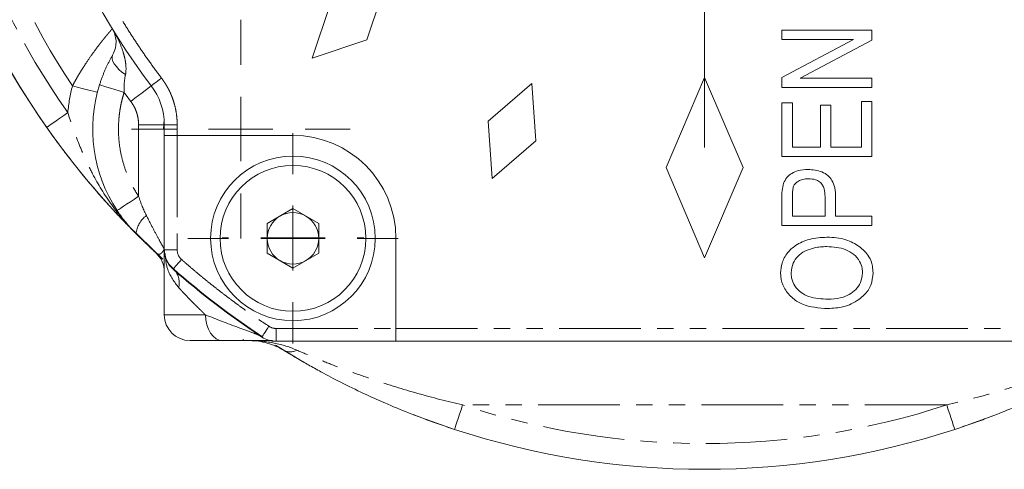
# Model space of a CAD drawing. Header units: millimetres. Extents: x 35 to 726, y 59 to 831.
# Tile 2 of 18: x 130 to 207, y 59 to 94. Entities that reach past the tile are written whole.
import ezdxf

# ---------------------------------------------------------------- set-up
doc = ezdxf.new("R2010")
doc.units = ezdxf.units.MM
doc.linetypes.add('PHANTOM', pattern=[12.7, 6.35, -1.27, 1.27, -1.27, 1.27, -1.27])

# ---------------------------------------------------------------- blocks, each defined once
blk = doc.blocks.new('SW_CENTERMARKSYMBOL_4')
at = {"color": 0, "linetype": 'Continuous', "lineweight": 0}
for p, q in [((0, 5), (0, 37.5)), ((0, 0), (0, 2.5)), ((-5, 0), (-37.5, 0)), ((0, 0), (-2.5, 0)), ((0, 0), (0, -2.5)), ((0, 0), (2.5, 0)), ((5, 0), (37.5, 0)), ((0, -5), (0, -37.5))]:
    blk.add_line(p, q, dxfattribs=at)
blk = doc.blocks.new('SW_CENTERMARKSYMBOL_6')
at = {"color": 0, "linetype": 'Continuous', "lineweight": 0}
for p, q in [((0, 5), (0, 30)), ((0, 0), (0, 2.5)), ((-5, 0), (-30, 0)), ((0, 0), (-2.5, 0)), ((0, 0), (0, -2.5)), ((0, 0), (2.5, 0)), ((5, 0), (30, 0)), ((0, -5), (0, -30))]:
    blk.add_line(p, q, dxfattribs=at)
blk = doc.blocks.new('SW_CENTERMARKSYMBOL_8')
at = {"color": 0, "linetype": 'Continuous', "lineweight": 0}
for p, q in [((0, 5), (0, 8.17)), ((0, 0), (0, 2.5)), ((-5, 0), (-8.17, 0)), ((0, 0), (-2.5, 0)), ((0, 0), (0, -2.5)), ((0, 0), (2.5, 0)), ((5, 0), (8.17, 0)), ((0, -5), (0, -8.17))]:
    blk.add_line(p, q, dxfattribs=at)
blk = doc.blocks.new('SW_CENTERMARKSYMBOL_15')
at = {"color": 0, "linetype": 'Continuous', "lineweight": 0}
for p, q in [((0, 5), (0, 5.5)), ((0, 0), (0, 2.5)), ((-5, 0), (-5.5, 0)), ((0, 0), (-2.5, 0)), ((0, 0), (0, -2.5)), ((0, 0), (2.5, 0)), ((5, 0), (5.5, 0)), ((0, -5), (0, -5.5))]:
    blk.add_line(p, q, dxfattribs=at)
blk = doc.blocks.new('SW_CENTERMARKSYMBOL_16')
at = {"color": 0, "linetype": 'Continuous', "lineweight": 0}
for p, q in [((0, 5), (0, 8.5)), ((0, 0), (0, 2.5)), ((-5, 0), (-8.5, 0)), ((0, 0), (-2.5, 0)), ((0, 0), (0, -2.5)), ((0, 0), (2.5, 0)), ((5, 0), (8.5, 0)), ((0, -5), (0, -8.5))]:
    blk.add_line(p, q, dxfattribs=at)

msp = doc.modelspace()

# ---------------------------------------------------------------- linework, layer by layer
at = {"color": 7, "linetype": 'Continuous', "lineweight": 15}
for p, q in [((156.988, 92.23), (158.402, 96.472)), ((154.16, 95.058), (152.746, 90.815)), ((189.242, 92.266), (189.242, 92.993)), ((189.242, 92.993), (196.242, 92.993)), ((196.242, 92.993), (196.242, 92.215)), ((152.746, 90.815), (156.988, 92.23)), ((189.242, 89.313), (194.821, 92.266)), ((194.821, 92.266), (189.242, 92.266)), ((196.242, 92.215), (190.669, 89.266)), ((169.799, 88.857), (166.42, 85.927)), ((170.116, 84.396), (169.799, 88.857)), ((183.242, 89.312), (180.242, 82.312)), ((186.242, 82.312), (183.242, 89.312)), ((189.242, 88.539), (189.242, 89.313)), ((190.669, 89.266), (196.242, 89.266)), ((196.242, 89.266), (196.242, 88.539)), ((196.242, 88.539), (189.242, 88.539)), ((189.242, 83.175), (189.242, 87.357)), ((189.242, 87.357), (190.06, 87.357)), ((190.06, 87.357), (190.06, 83.903)), ((195.424, 83.903), (195.424, 87.448)), ((195.424, 87.448), (196.242, 87.448)), ((196.242, 87.448), (196.242, 83.175)), ((192.242, 83.903), (192.242, 87.175)), ((192.242, 87.175), (193.06, 87.175)), ((193.06, 87.175), (193.06, 83.903)), ((141.179, 85.303), (141.226, 86.047)), ((166.42, 85.927), (166.737, 81.466)), ((141.242, 85.647), (141.242, 84.812)), ((141.242, 84.812), (141.242, 75.922)), ((142.242, 84.812), (141.242, 84.812)), ((151.242, 84.812), (142.242, 84.812)), ((166.737, 81.466), (170.116, 84.396)), ((190.06, 83.903), (192.242, 83.903)), ((193.06, 83.903), (195.424, 83.903)), ((196.242, 83.175), (189.242, 83.175)), ((180.242, 82.312), (183.242, 75.312)), ((183.242, 75.312), (186.242, 82.312)), ((189.242, 77.812), (189.242, 79.968)), ((190.06, 78.539), (190.06, 80.047)), ((192.605, 80.062), (192.605, 78.539)), ((193.424, 80.016), (193.424, 78.539)), ((151.242, 79.121), (149.242, 77.966)), ((153.242, 77.966), (151.242, 79.121)), ((192.605, 78.539), (190.06, 78.539)), ((193.424, 78.539), (196.242, 78.539)), ((196.242, 78.539), (196.242, 77.812)), ((138.398, 77.831), (141.125, 75.187)), ((149.242, 77.966), (149.242, 75.657)), ((153.242, 75.657), (153.242, 77.966)), ((196.242, 77.812), (189.242, 77.812)), ((159.242, 69.812), (159.242, 76.812)), ((141.242, 75.922), (141.242, 70.865)), ((149.242, 75.657), (151.242, 74.502)), ((151.242, 74.502), (153.242, 75.657)), ((159.242, 68.812), (159.242, 69.812)), ((147.342, 68.942), (147.418, 68.865)), ((149.892, 68.506), (151.995, 67.237)), ((149.925, 68.812), (159.242, 68.812)), ((159.242, 68.812), (207.242, 68.812))]:
    msp.add_line(p, q, dxfattribs=at)
at = {"color": 8, "linetype": 'PHANTOM', "lineweight": 0}
for p, q in [((139.242, 80.083), (139.242, 85.647)), ((139.242, 85.647), (141.242, 85.647)), ((142.242, 85.647), (141.242, 85.647)), ((142.242, 85.647), (142.242, 84.812)), ((142.242, 84.812), (142.242, 75.922)), ((141.242, 75.922), (142.242, 75.922)), ((141.242, 70.865), (144.443, 70.865)), ((149.925, 69.812), (159.242, 69.812)), ((149.925, 69.812), (149.925, 68.812)), ((159.242, 69.812), (207.242, 69.812)), ((202.057, 63.865), (164.427, 63.865))]:
    msp.add_line(p, q, dxfattribs=at)
at = {"color": 8, "linetype": 'PHANTOM', "lineweight": 0, "flags": 128}
for points in [[(138.221, 89.539), (137.953, 89.738), (137.715, 89.948), (137.514, 90.16), (137.355, 90.37), (137.244, 90.57), (137.184, 90.754), (137.177, 90.918), (137.222, 91.056)], [(141.022, 89.274), (140.866, 89.156), (140.717, 89.042), (140.579, 88.938), (140.458, 88.846), (140.359, 88.771), (140.286, 88.715), (140.24, 88.681), (140.225, 88.669)], [(134.103, 88.657), (134.481, 88.56), (134.844, 88.467), (135.179, 88.381), (135.473, 88.305), (135.714, 88.244), (135.893, 88.198), (136.003, 88.169), (136.04, 88.16)], [(136.208, 88.75), (136.245, 88.738), (136.353, 88.704), (136.53, 88.649), (136.767, 88.574), (137.056, 88.483), (137.386, 88.38), (137.744, 88.267), (138.116, 88.15)], [(138.632, 87.46), (138.943, 87.696), (139.241, 87.923), (139.517, 88.132), (139.758, 88.315), (139.956, 88.465), (140.104, 88.577), (140.194, 88.646), (140.225, 88.669)], [(132.104, 85.432), (132.135, 85.455), (132.228, 85.52), (132.38, 85.626), (132.583, 85.769), (132.831, 85.943), (133.114, 86.142), (133.421, 86.358), (133.74, 86.582)], [(139.242, 80.083), (138.916, 79.868), (138.602, 79.662), (138.313, 79.472), (138.06, 79.306), (137.852, 79.169), (137.698, 79.068), (137.603, 79.005), (137.571, 78.984)], [(142.581, 75.171), (142.452, 75.025), (142.328, 74.884), (142.213, 74.755), (142.113, 74.641), (142.031, 74.548), (141.97, 74.478), (141.932, 74.436), (141.92, 74.421)], [(145.769, 68.865), (145.51, 68.903), (145.262, 69.017), (145.032, 69.202), (144.832, 69.451), (144.667, 69.754), (144.544, 70.1), (144.469, 70.475), (144.443, 70.865)], [(148.824, 69.142), (148.834, 69.158), (148.866, 69.206), (148.917, 69.283), (148.985, 69.387), (149.069, 69.513), (149.164, 69.658), (149.267, 69.814), (149.375, 69.977)], [(163.805, 61.964), (163.817, 62.001), (163.852, 62.109), (163.91, 62.285), (163.987, 62.521), (164.081, 62.809), (164.189, 63.138), (164.306, 63.494), (164.427, 63.865)], [(202.679, 61.964), (202.667, 62.001), (202.631, 62.109), (202.574, 62.285), (202.497, 62.521), (202.402, 62.809), (202.295, 63.138), (202.178, 63.494), (202.057, 63.865)]]:
    msp.add_lwpolyline(points, dxfattribs=at)
at = {"color": 7, "linetype": 'Continuous', "lineweight": 15, "flags": 128}
for points in [[(160.595, 63.112), (161.249, 62.862), (163.805, 61.964)], [(202.679, 61.964), (203.005, 62.072), (206.002, 63.157)]]:
    msp.add_lwpolyline(points, dxfattribs=at)
at = {"color": 7, "linetype": 'Continuous', "lineweight": 15}
for radius in [6.4, 5.67]:
    msp.add_circle((151.242, 76.812), radius, dxfattribs=at)
for centre, radius, start, end in [((183.242, 121.365), 62.5, 144.90592, 215.09408), ((183.242, 121.312), 54, 142.80761, 217.19239), ((183.242, 121.365), 62.5, 180, 222.19768), ((147.179, 85.303), 11.5, 162.55702, 213.32872), ((136.242, 85.647), 5, 0, 37.19239), ((151.242, 76.812), 8, 0, 90), ((151.242, 76.812), 2, 120, 180), ((151.242, 76.812), 2, 60, 120), ((151.242, 76.812), 2, 0, 60), ((151.242, 76.812), 2, 180, 240), ((151.242, 76.812), 2, 300, 0), ((143.242, 75.975), 2, 180, 228.61183), ((143.242, 75.922), 2, 180, 228.61183), ((151.242, 76.812), 2, 240, 300), ((183.242, 121.365), 62.5, 228.61183, 236.58573), ((183.242, 121.312), 62.5, 228.61183, 236.58573), ((143.242, 70.865), 2, 180, 270), ((149.925, 70.812), 2, 236.58573, 270), ((183.242, 121.365), 62.5, 251.8811, 288.1189)]:
    msp.add_arc(centre, radius, start, end, dxfattribs=at)
at = {"color": 8, "linetype": 'PHANTOM', "lineweight": 0}
for centre, radius, start, end in [((141.035, 76.976), 1.997, 126.33905, 174.41144), ((140.752, 73.334), 1.649, 347.40709, 33.01613), ((151.029, 69.11), 1.116, 242.01625, 297.98375)]:
    msp.add_arc(centre, radius, start, end, dxfattribs=at)
for points, knots in [([(133.74, 86.582), (126.583, 96.769), (122.742, 108.916), (122.742, 133.814), (126.583, 145.961), (133.74, 156.148)], [0, 0, 0, 0, 0.5, 0.5, 1, 1, 1, 1]), ([(134.123, 153.997), (127.683, 144.319), (124.245, 132.954), (124.238, 109.705), (127.669, 98.338), (134.103, 88.657)], [0, 0, 0, 0, 0.5, 0.5, 1, 1, 1, 1]), ([(141.022, 153.35), (140.872, 153.151), (140.573, 152.753), (140.135, 152.149), (139.705, 151.54), (139.284, 150.925), (138.872, 150.304), (138.469, 149.677), (138.075, 149.045), (137.689, 148.407), (137.313, 147.764), (136.945, 147.115), (136.022, 145.431), (134.663, 142.649), (133.091, 138.635), (131.838, 134.47), (130.923, 130.155), (130.366, 125.759), (130.18, 121.312), (130.366, 116.864), (130.923, 112.468), (131.838, 108.154), (133.091, 103.988), (134.663, 99.975), (136.113, 97.006), (137.247, 94.966), (137.942, 93.788), (138.666, 92.63), (139.42, 91.491), (140.203, 90.37), (140.748, 89.639), (141.022, 89.274)], [0, 0, 0, 0, 0.010856, 0.021702, 0.03254, 0.043372, 0.054202, 0.06503, 0.075859, 0.086691, 0.097529, 0.108374, 0.119228, 0.181239, 0.243258, 0.306992, 0.370732, 0.435363, 0.500001, 0.564632, 0.62927, 0.693003, 0.756744, 0.818756, 0.880774, 0.900664, 0.920529, 0.940382, 0.960236, 0.980104, 1, 1, 1, 1]), ([(137.196, 93.102), (137.195, 93.101), (137.194, 93.1), (137.184, 93.088), (137.168, 93.07), (137.146, 93.044), (137.117, 93.011), (137.082, 92.971), (137.042, 92.923), (136.995, 92.869), (136.943, 92.807), (136.885, 92.739), (136.822, 92.663), (136.753, 92.581), (136.68, 92.492), (136.602, 92.396), (136.519, 92.294), (136.433, 92.186), (136.342, 92.071), (136.247, 91.95), (136.031, 91.67), (135.662, 91.174), (135.241, 90.562), (134.926, 90.074), (134.723, 89.746), (134.516, 89.4), (134.307, 89.035), (134.172, 88.784), (134.103, 88.657)], [0, 0, 0, 0, 0.026397, 0.052761, 0.079097, 0.105409, 0.131702, 0.157982, 0.184254, 0.210522, 0.236792, 0.263069, 0.289358, 0.315665, 0.341995, 0.368354, 0.394748, 0.421182, 0.447662, 0.474195, 0.500785, 0.623792, 0.750912, 0.797697, 0.845968, 0.895756, 0.94709, 1, 1, 1, 1]), ([(138.221, 89.539), (138.276, 89.802), (138.277, 90.086), (138.224, 90.535), (138.197, 90.688), (138.128, 90.992), (138.086, 91.144), (137.941, 91.603), (137.817, 91.912), (137.534, 92.517), (137.373, 92.813), (137.196, 93.102)], [0, 0, 0, 0, 0.25, 0.25, 0.375, 0.375, 0.5, 0.5, 0.75, 0.75, 1, 1, 1, 1]), ([(138.116, 88.15), (138.107, 88.407), (138.112, 88.652), (138.149, 89.118), (138.18, 89.339), (138.221, 89.539)], [0, 0, 0, 0, 0.5, 0.5, 1, 1, 1, 1]), ([(141.022, 89.274), (141.07, 89.208), (141.167, 89.077), (141.302, 88.874), (141.429, 88.667), (141.547, 88.454), (141.656, 88.238), (141.756, 88.016), (141.848, 87.791), (141.958, 87.484), (142.072, 87.094), (142.17, 86.617), (142.231, 86.134), (142.238, 85.809), (142.242, 85.647)], [0, 0, 0, 0, 0.062883, 0.125452, 0.187809, 0.250058, 0.312303, 0.374648, 0.437196, 0.50005, 0.625376, 0.749923, 0.874521, 1, 1, 1, 1]), ([(138.116, 88.15), (138.087, 88.055), (138.03, 87.866), (137.954, 87.578), (137.888, 87.289), (137.83, 86.998), (137.782, 86.706), (137.743, 86.411), (137.687, 85.861), (137.662, 85.05), (137.751, 83.987), (137.957, 82.94), (138.225, 82.096), (138.491, 81.448), (138.715, 80.979), (138.963, 80.522), (139.149, 80.229), (139.242, 80.083)], [0, 0, 0, 0, 0.035375, 0.07066, 0.105891, 0.141102, 0.176327, 0.211602, 0.24696, 0.373454, 0.50001, 0.626504, 0.753061, 0.814852, 0.876483, 0.938137, 1, 1, 1, 1]), ([(139.242, 85.647), (139.241, 85.701), (139.239, 85.809), (139.226, 85.971), (139.204, 86.132), (139.174, 86.291), (139.134, 86.448), (139.071, 86.655), (138.971, 86.907), (138.82, 87.195), (138.695, 87.372), (138.632, 87.46)], [0, 0, 0, 0, 0.083793, 0.167082, 0.25011, 0.333124, 0.416369, 0.500089, 0.666873, 0.832853, 1, 1, 1, 1]), ([(139.048, 77.171), (138.351, 77.867), (137.716, 78.622), (136.588, 80.195), (136.096, 81.012), (135.456, 82.236), (135.259, 82.644), (134.891, 83.458), (134.72, 83.865), (134.247, 85.062), (133.98, 85.833), (133.74, 86.582)], [0, 0, 0, 0, 0.25, 0.25, 0.5, 0.5, 0.625, 0.625, 0.75, 0.75, 1, 1, 1, 1]), ([(141.242, 75.975), (141.242, 75.975), (141.231, 75.995), (141.188, 76.071), (141.155, 76.128), (141.033, 76.346), (140.917, 76.555), (140.652, 77.042), (140.499, 77.326), (140.184, 77.928), (140.02, 78.248), (139.852, 78.585)], [0, 0, 0, 0, 0.125, 0.125, 0.25, 0.25, 0.5, 0.5, 0.75, 0.75, 1, 1, 1, 1]), ([(140.606, 75.665), (140.622, 75.652), (140.653, 75.625), (140.697, 75.598), (140.738, 75.581), (140.776, 75.573), (140.811, 75.571), (140.843, 75.574), (140.873, 75.58), (140.9, 75.59), (140.924, 75.601), (140.946, 75.614), (140.977, 75.634), (141.013, 75.664), (141.058, 75.71), (141.099, 75.758), (141.142, 75.814), (141.179, 75.87), (141.212, 75.924), (141.237, 75.966), (141.24, 75.972), (141.242, 75.975)], [0, 0, 0, 0, 0.0658187, 0.1270632, 0.1838425, 0.2363029, 0.2846451, 0.3291189, 0.3698686, 0.4070434, 0.4407986, 0.4712893, 0.4986654, 0.5683425, 0.6238256, 0.6908183, 0.7491821, 0.8182609, 0.8746573, 0.9406717, 1, 1, 1, 1]), ([(142.362, 72.974), (142.025, 73.428), (141.424, 74.242), (141.338, 75.208), (141.3, 75.634)], [0, 0, 0, 0, 0.55858, 1, 1, 1, 1]), ([(142.581, 75.171), (142.776, 75), (143.167, 74.659), (143.761, 74.155), (144.361, 73.66), (144.966, 73.172), (145.578, 72.692), (146.196, 72.219), (146.819, 71.755), (147.449, 71.298), (148.085, 70.85), (148.726, 70.408), (149.158, 70.121), (149.375, 69.977)], [0, 0, 0, 0, 0.091018, 0.181971, 0.272873, 0.363738, 0.454582, 0.545418, 0.636262, 0.727127, 0.818029, 0.908982, 1, 1, 1, 1]), ([(144.443, 70.865), (144.371, 70.935), (144.229, 71.072), (144.025, 71.271), (143.831, 71.462), (143.648, 71.645), (143.475, 71.819), (143.27, 72.026), (143.04, 72.261), (142.792, 72.519), (142.566, 72.757), (142.429, 72.903), (142.362, 72.974)], [0, 0, 0, 0, 0.089914, 0.177178, 0.2618, 0.343787, 0.423148, 0.499892, 0.632336, 0.759786, 0.882314, 1, 1, 1, 1]), ([(148.66, 69.267), (148.508, 69.325), (148.062, 69.496), (146.525, 70.049), (145.296, 70.531), (144.443, 70.865)], [0, 0, 0, 0, 0.135622, 0.399812, 1, 1, 1, 1]), ([(151.553, 68.124), (151.005, 68.365), (150.411, 68.551), (149.173, 68.801), (148.53, 68.865), (147.887, 68.865)], [0, 0, 0, 0, 0.5, 0.5, 1, 1, 1, 1]), ([(164.427, 63.865), (163.247, 64.141), (162.084, 64.441), (159.796, 65.089), (158.671, 65.437), (157.015, 65.991), (156.466, 66.182), (155.392, 66.571), (154.868, 66.767), (153.85, 67.162), (153.356, 67.361), (152.407, 67.754), (151.959, 67.946), (151.553, 68.124)], [0, 0, 0, 0, 0.25, 0.25, 0.5, 0.5, 0.625, 0.625, 0.75, 0.75, 0.875, 0.875, 1, 1, 1, 1]), ([(214.931, 68.124), (214.523, 67.945), (214.08, 67.755), (213.143, 67.367), (212.648, 67.168), (211.11, 66.571), (210.042, 66.184), (207.842, 65.446), (206.706, 65.095), (204.404, 64.442), (203.238, 64.141), (202.057, 63.865)], [0, 0, 0, 0, 0.125, 0.125, 0.25, 0.25, 0.5, 0.5, 0.75, 0.75, 1, 1, 1, 1])]:
    msp.add_open_spline(points, degree=3, knots=knots, dxfattribs=at)
at = {"color": 7, "linetype": 'Continuous', "lineweight": 15}
for points, knots in [([(137.196, 93.102), (137.281, 92.963), (137.349, 92.814), (137.448, 92.499), (137.479, 92.331), (137.493, 92.071), (137.491, 91.983), (137.477, 91.803), (137.463, 91.71), (137.4, 91.43), (137.33, 91.244), (137.222, 91.056)], [0, 0, 0, 0, 0.25, 0.25, 0.5, 0.5, 0.625, 0.625, 0.75, 0.75, 1, 1, 1, 1]), ([(136.208, 88.75), (136.236, 88.838), (136.292, 89.011), (136.383, 89.267), (136.478, 89.516), (136.576, 89.757), (136.678, 89.992), (136.782, 90.219), (136.889, 90.439), (136.998, 90.652), (137.109, 90.858), (137.185, 90.991), (137.222, 91.056)], [0, 0, 0, 0, 0.107463, 0.212949, 0.316567, 0.418432, 0.518664, 0.617392, 0.714748, 0.810871, 0.905905, 1, 1, 1, 1]), ([(139.048, 77.171), (138.874, 77.345), (138.577, 77.645), (137.99, 78.252), (137.269, 79.017), (136.4, 79.981), (135.522, 80.996), (134.669, 82.026), (133.968, 82.911), (133.451, 83.586), (133.098, 84.056), (132.757, 84.519), (132.425, 84.977), (132.21, 85.282), (132.104, 85.432)], [0, 0, 0, 0, 0.0730778, 0.1252273, 0.2504236, 0.3826202, 0.5005629, 0.6301914, 0.7505977, 0.8031367, 0.8542369, 0.9040036, 0.9525504, 1, 1, 1, 1]), ([(189.377, 81.09), (189.452, 81.245), (189.602, 81.555), (190.022, 81.887), (190.58, 82.135), (191.017, 82.161), (191.27, 82.175)], [0, 0, 0, 0, 0.219883, 0.44005, 0.67463, 1, 1, 1, 1]), ([(191.27, 82.175), (191.642, 82.143), (192.204, 82.095), (192.831, 81.723), (193.193, 81.295), (193.396, 80.708), (193.414, 80.259), (193.424, 80.016)], [0, 0, 0, 0, 0.316601, 0.477601, 0.613749, 0.79137, 1, 1, 1, 1]), ([(190.06, 80.047), (190.064, 80.219), (190.071, 80.491), (190.132, 80.844), (190.295, 81.092), (190.544, 81.275), (190.892, 81.425), (191.159, 81.44), (191.309, 81.448)], [0, 0, 0, 0, 0.236285, 0.375703, 0.485869, 0.634617, 0.795333, 1, 1, 1, 1]), ([(191.309, 81.448), (191.5, 81.436), (191.805, 81.418), (192.186, 81.228), (192.414, 80.975), (192.581, 80.579), (192.596, 80.267), (192.605, 80.062)], [0, 0, 0, 0, 0.261399, 0.416724, 0.573066, 0.719903, 1, 1, 1, 1]), ([(189.242, 79.968), (189.243, 80.063), (189.245, 80.252), (189.264, 80.63), (189.332, 80.906), (189.377, 81.09)], [0, 0, 0, 0, 0.250644, 0.501287, 1, 1, 1, 1]), ([(139.048, 77.171), (138.995, 77.224), (138.89, 77.331), (138.733, 77.497), (138.576, 77.67), (138.42, 77.85), (138.197, 78.118), (137.906, 78.491), (137.686, 78.815), (137.571, 78.984)], [0, 0, 0, 0, 0.096384, 0.194537, 0.294508, 0.396346, 0.500095, 0.739942, 1, 1, 1, 1]), ([(140.606, 75.665), (140.559, 75.709), (140.465, 75.798), (140.318, 75.936), (140.166, 76.08), (140.01, 76.229), (139.818, 76.413), (139.589, 76.636), (139.321, 76.898), (139.14, 77.079), (139.048, 77.171)], [0, 0, 0, 0, 0.097326, 0.195876, 0.295821, 0.397324, 0.500542, 0.663904, 0.830221, 1, 1, 1, 1]), ([(189.151, 74.134), (189.172, 74.387), (189.219, 74.947), (189.639, 75.702), (190.372, 76.361), (191.433, 76.828), (192.288, 76.876), (192.749, 76.903)], [0, 0, 0, 0, 0.1493749, 0.3303076, 0.49505, 0.7281664, 1, 1, 1, 1]), ([(192.749, 76.903), (192.999, 76.894), (193.499, 76.877), (194.376, 76.706), (194.929, 76.384), (195.263, 76.19)], [0, 0, 0, 0, 0.28309, 0.565617, 1, 1, 1, 1]), ([(189.969, 74.14), (190, 74.393), (190.059, 74.871), (190.473, 75.449), (190.867, 75.741), (191.103, 75.851), (191.145, 75.871)], [0, 0, 0, 0, 0.341444, 0.645786, 0.936108, 1, 1, 1, 1]), ([(191.145, 75.871), (191.355, 75.948), (191.713, 76.079), (192.25, 76.162), (192.568, 76.171), (192.728, 76.175)], [0, 0, 0, 0, 0.4115877, 0.7037644, 1, 1, 1, 1]), ([(192.728, 76.175), (193.243, 76.147), (193.998, 76.105), (194.857, 75.595), (195.297, 75.082), (195.494, 74.557), (195.509, 74.244), (195.515, 74.124)], [0, 0, 0, 0, 0.392359, 0.575101, 0.758147, 0.906993, 1, 1, 1, 1]), ([(195.263, 76.19), (195.54, 75.943), (196.012, 75.521), (196.301, 74.744), (196.323, 74.307), (196.333, 74.13)], [0, 0, 0, 0, 0.4553089, 0.778463, 1, 1, 1, 1]), ([(141.242, 74.203), (141.242, 74.476), (141.185, 74.75), (140.967, 75.251), (140.806, 75.479), (140.606, 75.665)], [0, 0, 0, 0, 0.5, 0.5, 1, 1, 1, 1]), ([(192.834, 71.357), (192.135, 71.402), (191.112, 71.468), (189.974, 72.196), (189.376, 72.939), (189.164, 73.643), (189.153, 74.039), (189.151, 74.134)], [0, 0, 0, 0, 0.3991782, 0.5840761, 0.7693862, 0.9446442, 1, 1, 1, 1]), ([(192.846, 72.084), (192.334, 72.107), (191.59, 72.14), (190.71, 72.582), (190.226, 73.089), (189.994, 73.651), (189.976, 74.009), (189.969, 74.14)], [0, 0, 0, 0, 0.381137, 0.55503, 0.729509, 0.901401, 1, 1, 1, 1]), ([(195.515, 74.124), (195.486, 73.867), (195.432, 73.39), (195.01, 72.821), (194.47, 72.398), (193.725, 72.127), (193.161, 72.1), (192.846, 72.084)], [0, 0, 0, 0, 0.20326, 0.377705, 0.549375, 0.74822, 1, 1, 1, 1]), ([(196.333, 74.13), (196.301, 73.808), (196.24, 73.173), (195.76, 72.477), (195.375, 72.176), (195.235, 72.066)], [0, 0, 0, 0, 0.395413, 0.778916, 1, 1, 1, 1]), ([(195.235, 72.066), (195.04, 71.944), (194.665, 71.707), (193.859, 71.421), (193.239, 71.383), (192.834, 71.357)], [0, 0, 0, 0, 0.270841, 0.523155, 1, 1, 1, 1]), ([(145.769, 68.865), (146.641, 68.865), (147.949, 68.865), (149.267, 68.865), (149.58, 68.865), (149.663, 68.865)], [0, 0, 0, 0, 0.594927, 0.893152, 1, 1, 1, 1]), ([(147.887, 68.865), (148.346, 68.865), (148.805, 68.801), (149.689, 68.551), (150.114, 68.365), (150.505, 68.124)], [0, 0, 0, 0, 0.5, 0.5, 1, 1, 1, 1]), ([(163.805, 61.964), (163.589, 62.036), (163.163, 62.176), (162.535, 62.394), (161.927, 62.611), (161.338, 62.828), (160.768, 63.044), (159.78, 63.431), (158.427, 63.992), (156.674, 64.782), (155.01, 65.595), (153.751, 66.256), (152.924, 66.71), (152.452, 66.975), (152.008, 67.228), (151.591, 67.471), (151.203, 67.701), (150.84, 67.919), (150.616, 68.057), (150.505, 68.124)], [0, 0, 0, 0, 0.044505, 0.087832, 0.129987, 0.170973, 0.210795, 0.24946, 0.378915, 0.498368, 0.629331, 0.748722, 0.788604, 0.827032, 0.864073, 0.899802, 0.934302, 0.967667, 1, 1, 1, 1]), ([(215.978, 68.124), (215.915, 68.085), (215.787, 68.007), (215.586, 67.885), (215.377, 67.759), (215.159, 67.629), (214.931, 67.494), (214.694, 67.355), (214.447, 67.212), (214.191, 67.066), (213.926, 66.915), (213.651, 66.761), (213.367, 66.604), (212.674, 66.225), (211.492, 65.603), (209.83, 64.792), (208.075, 64), (206.529, 63.358), (205.138, 62.822), (203.937, 62.385), (203.106, 62.107), (202.679, 61.964)], [0, 0, 0, 0, 0.018686, 0.037707, 0.057082, 0.076834, 0.096981, 0.117541, 0.13853, 0.159966, 0.181863, 0.204235, 0.227095, 0.250456, 0.369385, 0.499815, 0.619738, 0.749758, 0.828476, 0.911877, 1, 1, 1, 1])]:
    msp.add_open_spline(points, degree=3, knots=knots, dxfattribs=at)
at = {"color": 8, "linetype": 'PHANTOM', "lineweight": 0}
for points in [[(134.103, 88.657), (133.928, 87.976), (133.807, 87.282), (133.74, 86.582)], [(138.632, 87.46), (138.545, 87.575), (138.372, 87.804), (138.202, 88.035), (138.116, 88.15)], [(139.852, 78.585), (139.626, 79.037), (139.421, 79.537), (139.242, 80.083)], [(142.581, 75.171), (142.365, 75.361), (142.242, 75.635), (142.242, 75.922)], [(149.925, 69.812), (149.729, 69.812), (149.538, 69.869), (149.375, 69.977)], [(202.057, 63.865), (189.833, 59.865), (176.651, 59.865), (164.427, 63.865)]]:
    msp.add_open_spline(points, degree=3, dxfattribs=at)
at = {"color": 7, "linetype": 'Continuous', "lineweight": 15}
msp.add_open_spline([(143.242, 68.865), (143.242, 68.865), (144.162, 68.865), (145.769, 68.865)], degree=3, dxfattribs=at)

# ---------------------------------------------------------------- block references
at = {"color": 7, "linetype": 'Continuous', "lineweight": 0}
for name, p in [('SW_CENTERMARKSYMBOL_4', (183.242, 121.365)), ('SW_CENTERMARKSYMBOL_6', (183.242, 121.312)), ('SW_CENTERMARKSYMBOL_16', (147.179, 85.303)), ('SW_CENTERMARKSYMBOL_8', (151.242, 76.812)), ('SW_CENTERMARKSYMBOL_15', (151.242, 76.865))]:
    msp.add_blockref(name, p, dxfattribs=at)

doc.saveas('drawing.dxf')
